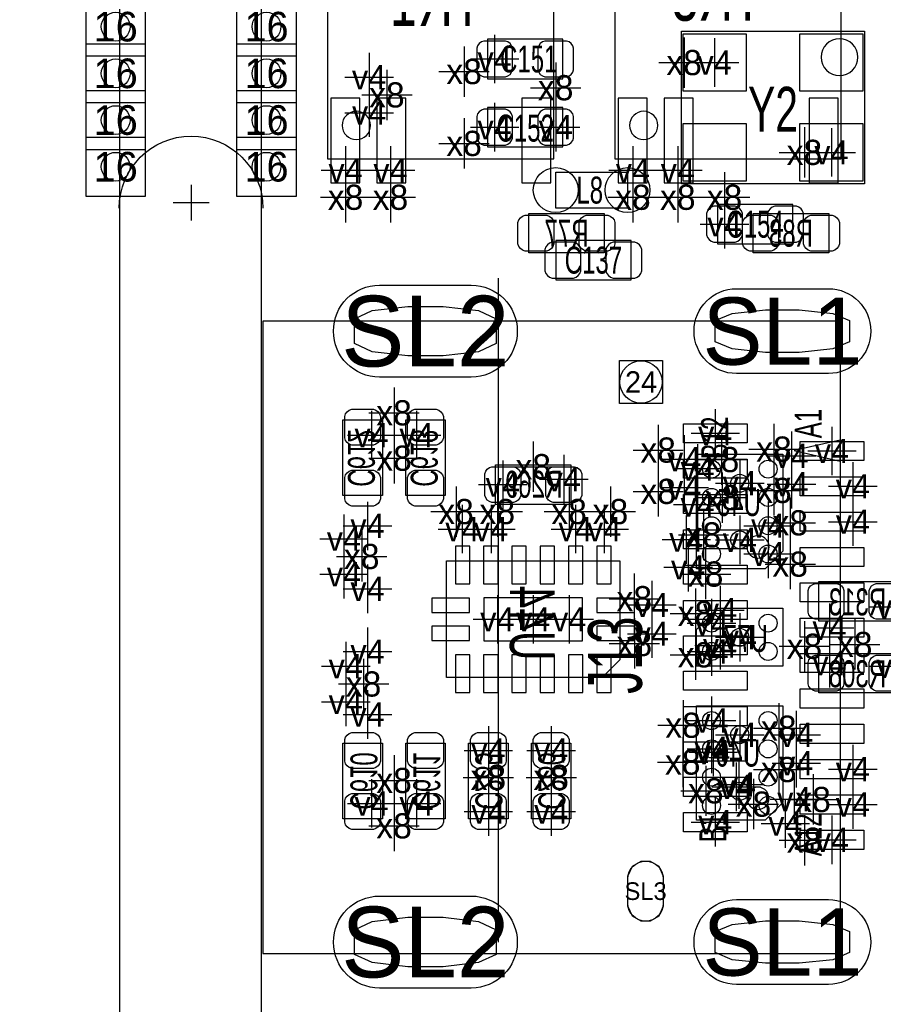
# Model space of a CAD drawing. Extents: x -36 to 384, y -28 to 269.
# Tile 29 of 53: x -3 to 9, y 54 to 68. Entities that reach past the tile are written whole.
import ezdxf
from ezdxf.enums import TextEntityAlignment as Align

# ---------------------------------------------------------------- set-up
doc = ezdxf.new("R2010")
doc.units = 0
for name, color, linetype in [('BG_OUTLINE', 7, 'CONTINUOUS'), ('BG_PANEL', 7, 'CONTINUOUS'), ('MA_NCLEGEND-1-16', 7, 'CONTINUOUS'), ('MA_NCLEGEND-1-2', 7, 'CONTINUOUS'), ('MA_NCLEGEND-14-15', 7, 'CONTINUOUS'), ('MA_NCLEGEND-15-16', 7, 'CONTINUOUS'), ('MA_NCLEGEND-2-3', 7, 'CONTINUOUS'), ('MA_NCLEGEND-3-14', 7, 'CONTINUOUS'), ('PG_ASSEMBLY_BOTTOM', 7, 'CONTINUOUS'), ('PG_ASSEMBLY_TOP', 7, 'CONTINUOUS'), ('PIN_BOTTOM', 7, 'CONTINUOUS'), ('PIN_TOP', 7, 'CONTINUOUS'), ('RD_ASSEMBLY_BOTTOM', 7, 'CONTINUOUS'), ('RD_ASSEMBLY_TOP', 7, 'CONTINUOUS')]:
    doc.layers.add(name, color=color, linetype=linetype)

# ---------------------------------------------------------------- blocks, each defined once
blk = doc.blocks.new('FIGURE_CROSS')
for points in [[(0, 0.5), (0, -0.5)], [(-0.5, 0), (0.5, 0)]]:
    blk.add_lwpolyline(points)
blk = doc.blocks.new('FIGURE_SQUARE')
blk.add_lwpolyline([(-0.5, -0.5), (-0.5, 0.5), (0.5, 0.5), (0.5, -0.5)], close=True)
blk = doc.blocks.new('FIGURE_OBLONG')
blk.add_lwpolyline([(-0.5, -0.125), (-0.5, 0.125), (-0.416, 0.375), (-0.25, 0.5), (0.25, 0.5), (0.416, 0.375), (0.5, 0.125), (0.5, -0.125), (0.416, -0.375), (0.25, -0.5), (-0.25, -0.5), (-0.416, -0.375)], close=True)

msp = doc.modelspace()

# ---------------------------------------------------------------- linework, layer by layer
at = {"layer": 'BG_OUTLINE'}
msp.add_lwpolyline([(50.000002, 0), (50.000002, 79.999992), (0, 79.999992), (0, 0)], close=True, dxfattribs=at)
at = {"layer": 'BG_PANEL'}
msp.add_lwpolyline([(-1.999996, 0), (-1.999996, 161.994596), (-10.003942, 161.994596), (-10.003942, 0)], close=True, dxfattribs=at)
msp.add_lwpolyline([(-2.0066, 65.1256, -1), (0.0254, 65.1256)], format="xyb", dxfattribs=at)
msp.add_lwpolyline([(-2.0066, 65.1256, -1), (0.0254, 65.1256)], format="xyb", dxfattribs=at)
for points in [[(-0.9906, 65.4558), (-0.9906, 64.9478)], [(-0.9906, 65.4558), (-0.9906, 64.9478)], [(-1.2446, 65.2018), (-0.7366, 65.2018)], [(-1.2446, 65.2018), (-0.7366, 65.2018)]]:
    msp.add_lwpolyline(points, dxfattribs=at)
at = {"layer": 'PG_ASSEMBLY_BOTTOM'}
for points in [[(0.940079, 65.822093), (4.139997, 65.822093), (4.139997, 70.321907), (0.940079, 70.321907), (0.940079, 65.822093)], [(5.004079, 65.822093), (8.203997, 65.822093), (8.203997, 70.321907), (5.004079, 70.321907), (5.004079, 65.822093)], [(6.158992, 60.022994), (6.158992, 61.642981), (7.379208, 61.642981), (7.379208, 60.272981), (7.128993, 60.022994), (6.158992, 60.022994)], [(2.623058, 58.484008), (2.623058, 60.133992), (5.073142, 60.133992), (5.073142, 58.733944), (4.823206, 58.484008), (2.623058, 58.484008)], [(7.379208, 59.464981), (7.379208, 58.645095), (6.158992, 58.645095), (6.158992, 59.164982), (6.459195, 59.464981), (7.379208, 59.464981)], [(6.158992, 56.466994), (6.158992, 58.086981), (7.379208, 58.086981), (7.379208, 56.716981), (7.128993, 56.466994), (6.158992, 56.466994)]]:
    msp.add_lwpolyline(points, dxfattribs=at)
for points in [[(1.546123, 66.294, 1), (1.146327, 66.294, 1), (1.546123, 66.294)], [(5.610123, 66.294, 1), (5.210327, 66.294, 1), (5.610123, 66.294)], [(7.182891, 60.333534, 1.000023), (6.867906, 60.333509, 0.999977), (7.182891, 60.333534)], [(7.182587, 56.777534, 1.000024), (6.868211, 56.777509, 0.999976), (7.182587, 56.777534)]]:
    msp.add_lwpolyline(points, format="xyb", dxfattribs=at)
for points in [[(3.7846, 65.0494), (4.8514, 65.0494), (4.8514, 64.4906), (3.7846, 64.4906)], [(8.0264, 64.4906), (6.9596, 64.4906), (6.9596, 65.0494), (8.0264, 65.0494)], [(1.7145, 62.1284), (1.7145, 61.0616), (1.1557, 61.0616), (1.1557, 62.1284)], [(2.6035, 62.1284), (2.6035, 61.0616), (2.0447, 61.0616), (2.0447, 62.1284)], [(4.3815, 60.9346), (3.3147, 60.9346), (3.3147, 61.4934), (4.3815, 61.4934)], [(7.8867, 59.8424), (8.9535, 59.8424), (8.9535, 59.2836), (7.8867, 59.2836)], [(7.8867, 58.8264), (8.9535, 58.8264), (8.9535, 58.2676), (7.8867, 58.2676)], [(1.1557, 56.4896), (1.1557, 57.5564), (1.7145, 57.5564), (1.7145, 56.4896)], [(2.0447, 56.4896), (2.0447, 57.5564), (2.6035, 57.5564), (2.6035, 56.4896)], [(3.4925, 57.5564), (3.4925, 56.4896), (2.9337, 56.4896), (2.9337, 57.5564)], [(4.3815, 57.5564), (4.3815, 56.4896), (3.8227, 56.4896), (3.8227, 57.5564)]]:
    msp.add_lwpolyline(points, close=True, dxfattribs=at)
at = {"layer": 'PG_ASSEMBLY_TOP'}
for points in [[(8.5344, 65.4685), (5.9436, 65.4685), (5.9436, 67.6275), (8.5344, 67.6275), (8.5344, 65.4685)], [(4.1656, 65.6336), (5.1816, 65.6336), (5.1816, 65.1256), (4.1656, 65.1256), (4.1656, 65.6336)], [(3.352013, 64.135), (3.352013, 54.744899)], [(8.187207, 61.844987), (7.537196, 61.695076)], [(8.187207, 61.544987), (8.187207, 61.844987)], [(7.537196, 61.695076), (8.187207, 61.544987)]]:
    msp.add_lwpolyline(points, dxfattribs=at)
for points in [[(4.2672, 67.5132), (3.2004, 67.5132), (3.2004, 66.9544), (4.2672, 66.9544)], [(4.2672, 66.548), (3.2004, 66.548), (3.2004, 65.9892), (4.2672, 65.9892)], [(7.5184, 65.1764), (6.4516, 65.1764), (6.4516, 64.6176), (7.5184, 64.6176)], [(5.2324, 64.6684), (4.1656, 64.6684), (4.1656, 64.1096), (5.2324, 64.1096)], [(0.022098, 63.524892), (0.022098, 54.585083), (8.192008, 54.585083), (8.192008, 63.524892)]]:
    msp.add_lwpolyline(points, close=True, dxfattribs=at)
msp.add_lwpolyline([(8.437931, 67.2592, 1), (7.91972, 67.2592, 1), (8.437931, 67.2592)], format="xyb", dxfattribs=at)
at = {"layer": 'PIN_BOTTOM'}
for points in [[(0.984987, 65.481962), (1.394993, 65.481962), (1.394993, 66.681858), (0.984987, 66.681858)], [(1.634998, 65.481962), (2.045005, 65.481962), (2.045005, 66.681858), (1.634998, 66.681858)], [(3.685007, 65.481962), (4.095013, 65.481962), (4.095013, 66.681858), (3.685007, 66.681858)], [(5.048987, 65.481962), (5.458993, 65.481962), (5.458993, 66.681858), (5.048987, 66.681858)], [(5.698998, 65.481962), (6.109005, 65.481962), (6.109005, 66.681858), (5.698998, 66.681858)], [(7.749007, 65.481962), (8.159013, 65.481962), (8.159013, 66.681858), (7.749007, 66.681858)], [(2.746502, 59.809126), (2.949702, 59.809126), (2.949702, 60.342526), (2.746502, 60.342526)], [(3.146552, 59.809126), (3.349752, 59.809126), (3.349752, 60.342526), (3.146552, 60.342526)], [(3.546602, 59.809126), (3.749802, 59.809126), (3.749802, 60.342526), (3.546602, 60.342526)], [(3.946398, 59.809126), (4.149598, 59.809126), (4.149598, 60.342526), (3.946398, 60.342526)], [(4.346448, 59.809126), (4.549648, 59.809126), (4.549648, 60.342526), (4.346448, 60.342526)], [(4.746498, 59.809126), (4.949698, 59.809126), (4.949698, 60.342526), (4.746498, 60.342526)], [(2.414778, 59.610498), (2.414778, 59.407298), (2.948178, 59.407298), (2.948178, 59.610498)], [(3.1496, 59.0042), (4.5466, 59.0042), (4.5466, 59.6138), (3.1496, 59.6138)], [(4.748022, 59.610498), (4.748022, 59.407298), (5.281422, 59.407298), (5.281422, 59.610498)], [(2.414778, 59.210702), (2.414778, 59.007502), (2.948178, 59.007502), (2.948178, 59.210702)], [(4.748022, 59.210702), (4.748022, 59.007502), (5.281422, 59.007502), (5.281422, 59.210702)], [(2.746502, 58.275474), (2.949702, 58.275474), (2.949702, 58.808874), (2.746502, 58.808874)], [(3.146552, 58.275474), (3.349752, 58.275474), (3.349752, 58.808874), (3.146552, 58.808874)], [(3.546602, 58.275474), (3.749802, 58.275474), (3.749802, 58.808874), (3.546602, 58.808874)], [(3.946398, 58.275474), (4.149598, 58.275474), (4.149598, 58.808874), (3.946398, 58.808874)], [(4.346448, 58.275474), (4.549648, 58.275474), (4.549648, 58.808874), (4.346448, 58.808874)], [(4.746498, 58.275474), (4.949698, 58.275474), (4.949698, 58.808874), (4.746498, 58.808874)]]:
    msp.add_lwpolyline(points, close=True, dxfattribs=at)
for points in [[(3.7338, 65.024), (4.0386, 65.024, -0.294587), (4.1402, 64.9224), (4.1402, 64.6176, -0.294587), (4.0386, 64.516), (3.7338, 64.516, -0.294587), (3.6322, 64.6176), (3.6322, 64.9224, -0.294587)], [(4.5974, 65.024), (4.9022, 65.024, -0.294587), (5.0038, 64.9224), (5.0038, 64.6176, -0.294587), (4.9022, 64.516), (4.5974, 64.516, -0.294587), (4.4958, 64.6176), (4.4958, 64.9224, -0.294587)], [(7.2136, 64.516), (6.9088, 64.516, -0.294587), (6.8072, 64.6176), (6.8072, 64.9224, -0.294587), (6.9088, 65.024), (7.2136, 65.024, -0.294587), (7.3152, 64.9224), (7.3152, 64.6176, -0.294587)], [(8.0772, 64.516), (7.7724, 64.516, -0.294587), (7.6708, 64.6176), (7.6708, 64.9224, -0.294587), (7.7724, 65.024), (8.0772, 65.024, -0.294587), (8.1788, 64.9224), (8.1788, 64.6176, -0.294587)], [(2.972041, 62.734914), (1.672145, 62.734914, -1), (1.672145, 64.034911), (2.972041, 64.034911, -1)], [(8.022196, 62.784965), (6.721996, 62.784965, -1), (6.721996, 63.984861), (8.022196, 63.984861, -1)], [(1.6891, 62.1792), (1.6891, 61.8744, -0.294587), (1.5875, 61.7728), (1.2827, 61.7728, -0.294587), (1.1811, 61.8744), (1.1811, 62.1792, -0.294587), (1.2827, 62.2808), (1.5875, 62.2808, -0.294587)], [(2.5781, 62.1792), (2.5781, 61.8744, -0.294587), (2.4765, 61.7728), (2.1717, 61.7728, -0.294587), (2.0701, 61.8744), (2.0701, 62.1792, -0.294587), (2.1717, 62.2808), (2.4765, 62.2808, -0.294587)], [(1.6891, 61.3156), (1.6891, 61.0108, -0.294587), (1.5875, 60.9092), (1.2827, 60.9092, -0.294587), (1.1811, 61.0108), (1.1811, 61.3156, -0.294587), (1.2827, 61.4172), (1.5875, 61.4172, -0.294587)], [(2.5781, 61.3156), (2.5781, 61.0108, -0.294587), (2.4765, 60.9092), (2.1717, 60.9092, -0.294587), (2.0701, 61.0108), (2.0701, 61.3156, -0.294587), (2.1717, 61.4172), (2.4765, 61.4172, -0.294587)], [(3.5687, 60.96), (3.2639, 60.96, -0.294587), (3.1623, 61.0616), (3.1623, 61.3664, -0.294587), (3.2639, 61.468), (3.5687, 61.468, -0.294587), (3.6703, 61.3664), (3.6703, 61.0616, -0.294587)], [(4.4323, 60.96), (4.1275, 60.96, -0.294587), (4.0259, 61.0616), (4.0259, 61.3664, -0.294587), (4.1275, 61.468), (4.4323, 61.468, -0.294587), (4.5339, 61.3664), (4.5339, 61.0616, -0.294587)], [(7.8359, 59.817), (8.1407, 59.817, -0.294587), (8.2423, 59.7154), (8.2423, 59.4106, -0.294587), (8.1407, 59.309), (7.8359, 59.309, -0.294587), (7.7343, 59.4106), (7.7343, 59.7154, -0.294587)], [(8.6995, 59.817), (9.0043, 59.817, -0.294587), (9.1059, 59.7154), (9.1059, 59.4106, -0.294587), (9.0043, 59.309), (8.6995, 59.309, -0.294587), (8.5979, 59.4106), (8.5979, 59.7154, -0.294587)], [(7.8359, 58.801), (8.1407, 58.801, -0.294587), (8.2423, 58.6994), (8.2423, 58.3946, -0.294587), (8.1407, 58.293), (7.8359, 58.293, -0.294587), (7.7343, 58.3946), (7.7343, 58.6994, -0.294587)], [(8.6995, 58.801), (9.0043, 58.801, -0.294587), (9.1059, 58.6994), (9.1059, 58.3946, -0.294587), (9.0043, 58.293), (8.6995, 58.293, -0.294587), (8.5979, 58.3946), (8.5979, 58.6994, -0.294587)], [(1.1811, 57.3024), (1.1811, 57.6072, -0.294587), (1.2827, 57.7088), (1.5875, 57.7088, -0.294587), (1.6891, 57.6072), (1.6891, 57.3024, -0.294587), (1.5875, 57.2008), (1.2827, 57.2008, -0.294587)], [(2.0701, 57.3024), (2.0701, 57.6072, -0.294587), (2.1717, 57.7088), (2.4765, 57.7088, -0.294587), (2.5781, 57.6072), (2.5781, 57.3024, -0.294587), (2.4765, 57.2008), (2.1717, 57.2008, -0.294587)], [(3.4671, 57.6072), (3.4671, 57.3024, -0.294587), (3.3655, 57.2008), (3.0607, 57.2008, -0.294587), (2.9591, 57.3024), (2.9591, 57.6072, -0.294587), (3.0607, 57.7088), (3.3655, 57.7088, -0.294587)], [(4.3561, 57.6072), (4.3561, 57.3024, -0.294587), (4.2545, 57.2008), (3.9497, 57.2008, -0.294587), (3.8481, 57.3024), (3.8481, 57.6072, -0.294587), (3.9497, 57.7088), (4.2545, 57.7088, -0.294587)], [(1.1811, 56.4388), (1.1811, 56.7436, -0.294587), (1.2827, 56.8452), (1.5875, 56.8452, -0.294587), (1.6891, 56.7436), (1.6891, 56.4388, -0.294587), (1.5875, 56.3372), (1.2827, 56.3372, -0.294587)], [(2.0701, 56.4388), (2.0701, 56.7436, -0.294587), (2.1717, 56.8452), (2.4765, 56.8452, -0.294587), (2.5781, 56.7436), (2.5781, 56.4388, -0.294587), (2.4765, 56.3372), (2.1717, 56.3372, -0.294587)], [(3.4671, 56.7436), (3.4671, 56.4388, -0.294587), (3.3655, 56.3372), (3.0607, 56.3372, -0.294587), (2.9591, 56.4388), (2.9591, 56.7436, -0.294587), (3.0607, 56.8452), (3.3655, 56.8452, -0.294587)], [(4.3561, 56.7436), (4.3561, 56.4388, -0.294587), (4.2545, 56.3372), (3.9497, 56.3372, -0.294587), (3.8481, 56.4388), (3.8481, 56.7436, -0.294587), (3.9497, 56.8452), (4.2545, 56.8452, -0.294587)], [(5.187048, 55.290085), (5.187048, 55.639894, -1), (5.687149, 55.639894), (5.687149, 55.290085, -1)], [(2.972041, 54.094901), (1.672145, 54.094901, -1), (1.672145, 55.394898), (2.972041, 55.394898, -1)], [(8.022196, 54.144951), (6.721996, 54.144951, -1), (6.721996, 55.344847), (8.022196, 55.344847, -1)]]:
    msp.add_lwpolyline(points, format="xyb", close=True, dxfattribs=at)
for centre, radius in [((-2.0574, 67.691), 0.2032), ((0.0762, 67.691), 0.2032), ((-2.0574, 67.0306), 0.2032), ((0.0762, 67.0306), 0.2032), ((-2.0574, 66.3702), 0.2032), ((0.0762, 66.3702), 0.2032), ((-2.0574, 65.7098), 0.2032), ((0.0762, 65.7098), 0.2032), ((5.3721, 62.665102), 0.299949), ((6.369101, 61.432897), 0.127), ((7.169099, 61.432897), 0.127), ((6.7691, 61.232999), 0.127), ((6.369101, 61.032898), 0.127), ((7.169099, 61.032898), 0.127), ((6.369101, 60.633102), 0.127), ((7.169099, 60.633102), 0.127), ((6.7691, 60.433001), 0.127), ((6.369101, 60.233103), 0.127), ((7.169099, 60.233103), 0.127), ((6.369101, 59.254898), 0.127), ((7.169099, 59.254898), 0.127), ((6.7691, 59.055), 0.127), ((6.369101, 58.855102), 0.127), ((7.169099, 58.855102), 0.127), ((6.369101, 57.876897), 0.127), ((7.169099, 57.876897), 0.127), ((6.7691, 57.676999), 0.127), ((6.369101, 57.476898), 0.127), ((7.169099, 57.476898), 0.127), ((6.369101, 57.077102), 0.127), ((7.169099, 57.077102), 0.127), ((6.7691, 56.877001), 0.127), ((6.369101, 56.677103), 0.127), ((7.169099, 56.677103), 0.127)]:
    msp.add_circle(centre, radius, dxfattribs=at)
at = {"layer": 'PIN_TOP'}
for points in [[(6.858, 67.5894), (6.858, 66.7766), (5.969, 66.7766), (5.969, 67.5894)], [(8.509, 67.5894), (8.509, 66.7766), (7.62, 66.7766), (7.62, 67.5894)], [(6.858, 66.3194), (6.858, 65.5066), (5.969, 65.5066), (5.969, 66.3194)], [(8.509, 66.3194), (8.509, 65.5066), (7.62, 65.5066), (7.62, 66.3194)], [(5.972162, 62.074908), (6.872059, 62.074908), (6.872059, 61.804906), (5.972162, 61.804906)], [(7.622146, 61.824997), (8.522043, 61.824997), (8.522043, 61.554995), (7.622146, 61.554995)], [(5.972162, 61.575112), (6.872059, 61.575112), (6.872059, 61.30511), (5.972162, 61.30511)], [(7.622146, 61.3251), (8.522043, 61.3251), (8.522043, 61.055098), (7.622146, 61.055098)], [(5.972162, 61.07491), (6.872059, 61.07491), (6.872059, 60.804908), (5.972162, 60.804908)], [(7.622146, 60.824999), (8.522043, 60.824999), (8.522043, 60.554997), (7.622146, 60.554997)], [(5.972162, 60.575088), (6.872059, 60.575088), (6.872059, 60.305086), (5.972162, 60.305086)], [(7.622146, 60.325102), (8.522043, 60.325102), (8.522043, 60.0551), (7.622146, 60.0551)], [(5.972162, 60.074912), (6.872059, 60.074912), (6.872059, 59.80491), (5.972162, 59.80491)], [(7.622146, 59.825001), (8.522043, 59.825001), (8.522043, 59.554999), (7.622146, 59.554999)], [(5.972162, 59.57509), (6.872059, 59.57509), (6.872059, 59.305088), (5.972162, 59.305088)], [(7.622146, 59.3249), (8.522043, 59.3249), (8.522043, 59.054898), (7.622146, 59.054898)], [(5.972162, 59.074914), (6.872059, 59.074914), (6.872059, 58.804912), (5.972162, 58.804912)], [(7.622146, 58.825003), (8.522043, 58.825003), (8.522043, 58.555001), (7.622146, 58.555001)], [(5.972162, 58.575092), (6.872059, 58.575092), (6.872059, 58.30509), (5.972162, 58.30509)], [(7.622146, 58.324902), (8.522043, 58.324902), (8.522043, 58.0549), (7.622146, 58.0549)], [(5.972162, 58.07489), (6.872059, 58.07489), (6.872059, 57.804888), (5.972162, 57.804888)], [(7.622146, 57.825005), (8.522043, 57.825005), (8.522043, 57.555003), (7.622146, 57.555003)], [(5.972162, 57.575094), (6.872059, 57.575094), (6.872059, 57.305092), (5.972162, 57.305092)], [(7.622146, 57.324904), (8.522043, 57.324904), (8.522043, 57.054902), (7.622146, 57.054902)], [(5.972162, 57.074892), (6.872059, 57.074892), (6.872059, 56.80489), (5.972162, 56.80489)], [(7.622146, 56.825007), (8.522043, 56.825007), (8.522043, 56.555005), (7.622146, 56.555005)], [(5.972162, 56.575096), (6.872059, 56.575096), (6.872059, 56.305094), (5.972162, 56.305094)], [(7.622146, 56.324906), (8.522043, 56.324906), (8.522043, 56.054904), (7.622146, 56.054904)]]:
    msp.add_lwpolyline(points, close=True, dxfattribs=at)
for points in [[(3.4544, 67.4878), (3.1496, 67.4878, 0.294587), (3.048, 67.3862), (3.048, 67.0814, 0.294587), (3.1496, 66.9798), (3.4544, 66.9798, 0.294587), (3.556, 67.0814), (3.556, 67.3862, 0.294587)], [(4.318, 67.4878), (4.0132, 67.4878, 0.294587), (3.9116, 67.3862), (3.9116, 67.0814, 0.294587), (4.0132, 66.9798), (4.318, 66.9798, 0.294587), (4.4196, 67.0814), (4.4196, 67.3862, 0.294587)], [(3.4544, 66.5226), (3.1496, 66.5226, 0.294587), (3.048, 66.421), (3.048, 66.1162, 0.294587), (3.1496, 66.0146), (3.4544, 66.0146, 0.294587), (3.556, 66.1162), (3.556, 66.421, 0.294587)], [(4.318, 66.5226), (4.0132, 66.5226, 0.294587), (3.9116, 66.421), (3.9116, 66.1162, 0.294587), (4.0132, 66.0146), (4.318, 66.0146, 0.294587), (4.4196, 66.1162), (4.4196, 66.421, 0.294587)], [(6.7056, 65.151), (6.4008, 65.151, 0.294587), (6.2992, 65.0494), (6.2992, 64.7446, 0.294587), (6.4008, 64.643), (6.7056, 64.643, 0.294587), (6.8072, 64.7446), (6.8072, 65.0494, 0.294587)], [(7.5692, 65.151), (7.2644, 65.151, 0.294587), (7.1628, 65.0494), (7.1628, 64.7446, 0.294587), (7.2644, 64.643), (7.5692, 64.643, 0.294587), (7.6708, 64.7446), (7.6708, 65.0494, 0.294587)], [(4.4196, 64.643), (4.1148, 64.643, 0.294587), (4.0132, 64.5414), (4.0132, 64.2366, 0.294587), (4.1148, 64.135), (4.4196, 64.135, 0.294587), (4.5212, 64.2366), (4.5212, 64.5414, 0.294587)], [(5.2832, 64.643), (4.9784, 64.643, 0.294587), (4.8768, 64.5414), (4.8768, 64.2366, 0.294587), (4.9784, 64.135), (5.2832, 64.135, 0.294587), (5.3848, 64.2366), (5.3848, 64.5414, 0.294587)], [(2.972041, 62.734914), (1.672145, 62.734914, -1), (1.672145, 64.034911), (2.972041, 64.034911, -1)], [(8.022196, 62.784965), (6.721996, 62.784965, -1), (6.721996, 63.984861), (8.022196, 63.984861, -1)], [(5.187048, 55.290085), (5.187048, 55.639894, -1), (5.687149, 55.639894), (5.687149, 55.290085, -1)], [(2.972041, 54.094901), (1.672145, 54.094901, -1), (1.672145, 55.394898), (2.972041, 55.394898, -1)], [(8.022196, 54.144951), (6.721996, 54.144951, -1), (6.721996, 55.344847), (8.022196, 55.344847, -1)]]:
    msp.add_lwpolyline(points, format="xyb", close=True, dxfattribs=at)
for centre, radius in [((-2.0574, 67.691), 0.2032), ((0.0762, 67.691), 0.2032), ((-2.0574, 67.0306), 0.2032), ((0.0762, 67.0306), 0.2032), ((-2.0574, 66.3702), 0.2032), ((0.0762, 66.3702), 0.2032), ((-2.0574, 65.7098), 0.2032), ((0.0762, 65.7098), 0.2032), ((4.1656, 65.3796), 0.3175), ((5.1816, 65.3796), 0.3175), ((5.3721, 62.665102), 0.299949)]:
    msp.add_circle(centre, radius, dxfattribs=at)

# ---------------------------------------------------------------- block references
at = {"layer": 'MA_NCLEGEND-1-16'}
for p, xscale, yscale in [((-2.0574, 67.691), 0.8382, 0.8382), ((0.0762, 67.691), 0.8382, 0.8382), ((-2.0574, 67.0306), 0.8382, 0.8382), ((0.0762, 67.0306), 0.8382, 0.8382), ((-2.0574, 66.3702), 0.8382, 0.8382), ((0.0762, 66.3702), 0.8382, 0.8382), ((-2.0574, 65.7098), 0.8382, 0.8382), ((0.0762, 65.7098), 0.8382, 0.8382), ((5.3721, 62.665102), 0.6096, 0.6096)]:
    msp.add_blockref('FIGURE_SQUARE', p, dxfattribs=dict(at, xscale=xscale, yscale=yscale))
at = {"layer": 'MA_NCLEGEND-1-16', "rotation": 270}
for p, xscale, yscale in [((2.322093, 63.384913), 0.699999, 1.999996), ((7.372096, 63.384913), 0.599897, 1.899895), ((5.437099, 55.464989), 0.849909, 0.500101), ((2.322093, 54.744899), 0.699999, 1.999996), ((7.372096, 54.744899), 0.599897, 1.899895)]:
    msp.add_blockref('FIGURE_OBLONG', p, dxfattribs=dict(at, xscale=xscale, yscale=yscale))
at = {"layer": 'MA_NCLEGEND-1-2', "xscale": 0.6858, "yscale": 0.6858}
for p in [(3.302, 67.2338), (6.4135, 67.183), (1.526565, 66.977235), (3.302, 66.2686), (4.1656, 66.2686), (8.0645, 65.913), (6.5532, 64.897), (6.422111, 61.939983), (8.072095, 61.689996), (6.1722, 61.4426), (8.368309, 61.190175), (6.1722, 60.9346), (8.368309, 60.689998), (6.4897, 59.440089), (8.038109, 59.190179), (6.4897, 58.939989), (8.038109, 58.689977), (6.393205, 57.431991), (8.368309, 57.190183), (6.7183, 56.939993), (8.368309, 56.689981), (6.422111, 56.440095), (8.072095, 56.18988)]:
    msp.add_blockref('FIGURE_CROSS', p, dxfattribs=at)
at = {"layer": 'MA_NCLEGEND-14-15', "xscale": 0.6858, "yscale": 0.6858}
for p in [(1.526565, 66.474365), (1.1938, 65.659), (1.8288, 65.659), (5.2578, 65.659), (5.8928, 65.659), (1.5621, 61.9125), (2.1971, 61.9125), (5.982691, 61.572877), (7.499604, 61.621187), (4.2799, 61.2902), (7.499604, 61.221087), (5.982691, 61.172877), (1.504391, 60.6298), (2.8448, 60.585579), (3.2512, 60.585579), (4.444695, 60.585579), (4.851095, 60.585579), (7.169201, 60.633077), (6.012891, 60.435795), (7.169201, 60.233077), (6.038596, 60.044889), (1.170965, 59.946565), (1.504391, 59.7408), (5.5245, 59.5122), (8.9408, 59.4868), (6.368999, 59.254898), (5.5245, 59.1058), (1.504391, 58.8518), (6.368999, 58.855077), (8.9408, 58.6486), (1.196365, 58.143165), (1.504391, 57.9628), (6.368999, 57.876999), (7.568209, 57.673977), (3.2131, 57.4548), (4.1021, 57.4548), (6.368999, 57.476898), (7.568209, 57.273977), (7.540193, 56.764479), (1.5621, 56.7055), (2.1971, 56.7055), (7.41299, 56.42229)]:
    msp.add_blockref('FIGURE_CROSS', p, dxfattribs=at)
at = {"layer": 'MA_NCLEGEND-15-16', "xscale": 0.6858, "yscale": 0.6858}
for p in [(1.1938, 65.659), (1.8288, 65.659), (5.2578, 65.659), (5.8928, 65.659), (1.5621, 61.9125), (2.1971, 61.9125), (5.982691, 61.572877), (7.499604, 61.621187), (3.4163, 61.214), (4.2799, 61.2902), (6.7691, 61.233075), (7.499604, 61.221087), (5.982691, 61.172877), (2.8448, 60.585579), (3.2512, 60.585579), (4.444695, 60.585579), (4.851095, 60.585579), (7.169201, 60.633077), (6.012891, 60.435795), (6.7691, 60.432975), (7.169201, 60.233077), (6.038596, 60.044889), (5.5245, 59.5122), (8.9408, 59.4868), (3.3401, 59.309), (3.8481, 59.309), (4.3561, 59.309), (6.368999, 59.254898), (5.5245, 59.1058), (6.7691, 59.055), (6.368999, 58.855077), (8.9408, 58.6486), (6.368999, 57.876999), (6.7691, 57.677075), (7.568209, 57.673977), (3.2131, 57.4548), (4.1021, 57.4548), (6.368999, 57.476898), (7.568209, 57.273977), (6.7564, 56.9722), (7.540193, 56.764479), (1.5621, 56.7055), (2.1971, 56.7055), (3.2131, 56.5912), (4.1021, 56.5912), (7.41299, 56.42229)]:
    msp.add_blockref('FIGURE_CROSS', p, dxfattribs=at)
at = {"layer": 'MA_NCLEGEND-2-3', "xscale": 0.6858, "yscale": 0.6858}
for p in [(3.302, 67.2338), (6.4135, 67.183), (1.526565, 66.977235), (3.302, 66.2686), (4.1656, 66.2686), (8.0645, 65.913), (6.5532, 64.897), (6.1722, 61.4426), (8.368309, 61.190175), (6.1722, 60.9346), (8.368309, 60.689998), (1.170965, 60.449435), (6.4897, 59.440089), (8.038109, 59.190179), (6.4897, 58.939989), (1.196365, 58.646035), (8.038109, 58.689977), (6.393205, 57.431991), (8.368309, 57.190183), (6.7183, 56.939993), (8.368309, 56.689981)]:
    msp.add_blockref('FIGURE_CROSS', p, dxfattribs=at)
at = {"layer": 'MA_NCLEGEND-3-14', "xscale": 0.7112, "yscale": 0.7112}
for p in [(5.9817, 67.183), (2.8702, 67.056), (4.1656, 66.8274), (1.778, 66.7258), (2.8702, 66.04), (7.6835, 65.913), (1.1938, 65.278), (1.8288, 65.278), (5.2578, 65.278), (5.8928, 65.278), (6.5532, 65.278), (1.8796, 62.23), (5.614695, 61.702975), (7.252208, 61.716488), (1.8796, 61.587888), (6.51129, 61.568381), (3.8481, 61.468), (5.614695, 61.118775), (7.252208, 61.132288), (6.520205, 61.031196), (2.7559, 60.833), (3.3401, 60.833), (4.355795, 60.833), (4.939995, 60.833), (7.482103, 60.674275), (6.255512, 60.503283), (1.4224, 60.198), (7.482103, 60.090075), (6.285992, 59.949588), (5.277104, 59.6011), (6.141999, 59.391093), (5.278603, 58.967675), (7.6835, 58.928), (8.3947, 58.9534), (6.141999, 58.806893), (1.4478, 58.3946), (5.966511, 57.811187), (7.320788, 57.769277), (5.962396, 57.290792), (7.320788, 57.185077), (1.8796, 57.030087), (3.2131, 57.0738), (4.1021, 57.0738), (6.288989, 56.8833), (7.805395, 56.76138), (6.962546, 56.695746), (1.8796, 56.388), (7.6835, 56.1848)]:
    msp.add_blockref('FIGURE_CROSS', p, dxfattribs=at)

# ---------------------------------------------------------------- texts
at = {"layer": 'MA_NCLEGEND-1-16'}
for s, height, p in [('16', 0.4191, (-2.0574, 67.691)), ('16', 0.4191, (0.0762, 67.691)), ('16', 0.4191, (-2.0574, 67.0306)), ('16', 0.4191, (0.0762, 67.0306)), ('16', 0.4191, (-2.0574, 66.3702)), ('16', 0.4191, (0.0762, 66.3702)), ('16', 0.4191, (-2.0574, 65.7098)), ('16', 0.4191, (0.0762, 65.7098)), ('SL2', 0.999998, (2.322093, 63.384913)), ('SL1', 0.949947, (7.372096, 63.384913)), ('24', 0.3048, (5.3721, 62.665102)), ('SL3', 0.25005, (5.437099, 55.464989)), ('SL2', 0.999998, (2.322093, 54.744899)), ('SL1', 0.949947, (7.372096, 54.744899))]:
    msp.add_text(s, height=height, dxfattribs=at).set_placement(p, align=Align.MIDDLE_CENTER)
at = {"layer": 'MA_NCLEGEND-1-2'}
for p in [(3.302, 67.2338), (6.4135, 67.183), (1.526565, 66.977235), (3.302, 66.2686), (4.1656, 66.2686), (8.0645, 65.913), (6.5532, 64.897), (6.422111, 61.939983), (8.072095, 61.689996), (6.1722, 61.4426), (8.368309, 61.190175), (6.1722, 60.9346), (8.368309, 60.689998), (6.4897, 59.440089), (8.038109, 59.190179), (6.4897, 58.939989), (8.038109, 58.689977), (6.393205, 57.431991), (8.368309, 57.190183), (6.7183, 56.939993), (8.368309, 56.689981), (6.422111, 56.440095), (8.072095, 56.18988)]:
    msp.add_text('v4', height=0.3429, dxfattribs=at).set_placement(p, align=Align.MIDDLE_CENTER)
at = {"layer": 'MA_NCLEGEND-14-15'}
for p in [(1.526565, 66.474365), (1.1938, 65.659), (1.8288, 65.659), (5.2578, 65.659), (5.8928, 65.659), (1.5621, 61.9125), (2.1971, 61.9125), (5.982691, 61.572877), (7.499604, 61.621187), (4.2799, 61.2902), (5.982691, 61.172877), (7.499604, 61.221087), (1.504391, 60.6298), (2.8448, 60.585579), (3.2512, 60.585579), (4.444695, 60.585579), (4.851095, 60.585579), (7.169201, 60.633077), (6.012891, 60.435795), (7.169201, 60.233077), (6.038596, 60.044889), (1.170965, 59.946565), (1.504391, 59.7408), (5.5245, 59.5122), (8.9408, 59.4868), (6.368999, 59.254898), (5.5245, 59.1058), (1.504391, 58.8518), (6.368999, 58.855077), (8.9408, 58.6486), (1.196365, 58.143165), (1.504391, 57.9628), (6.368999, 57.876999), (7.568209, 57.673977), (3.2131, 57.4548), (4.1021, 57.4548), (6.368999, 57.476898), (7.568209, 57.273977), (1.5621, 56.7055), (2.1971, 56.7055), (7.540193, 56.764479), (7.41299, 56.42229)]:
    msp.add_text('v4', height=0.3429, dxfattribs=at).set_placement(p, align=Align.MIDDLE_CENTER)
at = {"layer": 'MA_NCLEGEND-15-16'}
for p in [(1.1938, 65.659), (1.8288, 65.659), (5.2578, 65.659), (5.8928, 65.659), (1.5621, 61.9125), (2.1971, 61.9125), (5.982691, 61.572877), (7.499604, 61.621187), (4.2799, 61.2902), (3.4163, 61.214), (5.982691, 61.172877), (6.7691, 61.233075), (7.499604, 61.221087), (2.8448, 60.585579), (3.2512, 60.585579), (4.444695, 60.585579), (4.851095, 60.585579), (7.169201, 60.633077), (6.012891, 60.435795), (6.7691, 60.432975), (7.169201, 60.233077), (6.038596, 60.044889), (5.5245, 59.5122), (8.9408, 59.4868), (3.3401, 59.309), (3.8481, 59.309), (4.3561, 59.309), (6.368999, 59.254898), (5.5245, 59.1058), (6.7691, 59.055), (6.368999, 58.855077), (8.9408, 58.6486), (6.368999, 57.876999), (6.7691, 57.677075), (7.568209, 57.673977), (3.2131, 57.4548), (4.1021, 57.4548), (6.368999, 57.476898), (7.568209, 57.273977), (6.7564, 56.9722), (1.5621, 56.7055), (2.1971, 56.7055), (7.540193, 56.764479), (3.2131, 56.5912), (4.1021, 56.5912), (7.41299, 56.42229)]:
    msp.add_text('v4', height=0.3429, dxfattribs=at).set_placement(p, align=Align.MIDDLE_CENTER)
at = {"layer": 'MA_NCLEGEND-2-3'}
for p in [(3.302, 67.2338), (6.4135, 67.183), (1.526565, 66.977235), (3.302, 66.2686), (4.1656, 66.2686), (8.0645, 65.913), (6.5532, 64.897), (6.1722, 61.4426), (8.368309, 61.190175), (6.1722, 60.9346), (8.368309, 60.689998), (1.170965, 60.449435), (6.4897, 59.440089), (8.038109, 59.190179), (6.4897, 58.939989), (1.196365, 58.646035), (8.038109, 58.689977), (6.393205, 57.431991), (8.368309, 57.190183), (6.7183, 56.939993), (8.368309, 56.689981)]:
    msp.add_text('v4', height=0.3429, dxfattribs=at).set_placement(p, align=Align.MIDDLE_CENTER)
at = {"layer": 'MA_NCLEGEND-3-14'}
for p in [(5.9817, 67.183), (2.8702, 67.056), (4.1656, 66.8274), (1.778, 66.7258), (2.8702, 66.04), (7.6835, 65.913), (1.1938, 65.278), (1.8288, 65.278), (5.2578, 65.278), (5.8928, 65.278), (6.5532, 65.278), (1.8796, 62.23), (5.614695, 61.702975), (7.252208, 61.716488), (1.8796, 61.587888), (6.51129, 61.568381), (3.8481, 61.468), (5.614695, 61.118775), (7.252208, 61.132288), (6.520205, 61.031196), (2.7559, 60.833), (3.3401, 60.833), (4.355795, 60.833), (4.939995, 60.833), (7.482103, 60.674275), (6.255512, 60.503283), (1.4224, 60.198), (7.482103, 60.090075), (6.285992, 59.949588), (5.277104, 59.6011), (6.141999, 59.391093), (5.278603, 58.967675), (7.6835, 58.928), (8.3947, 58.9534), (6.141999, 58.806893), (1.4478, 58.3946), (5.966511, 57.811187), (7.320788, 57.769277), (5.962396, 57.290792), (3.2131, 57.0738), (4.1021, 57.0738), (7.320788, 57.185077), (1.8796, 57.030087), (6.288989, 56.8833), (6.962546, 56.695746), (7.805395, 56.76138), (1.8796, 56.388), (7.6835, 56.1848)]:
    msp.add_text('x8', height=0.3556, dxfattribs=at).set_placement(p, align=Align.MIDDLE_CENTER)
at = {"layer": 'PG_ASSEMBLY_TOP', "width": 0.666667}
for s, p in [('A1', (7.9248, 62.0776)), ('B12', (6.604, 61.8744)), ('B1', (6.5786, 56.3626)), ('A12', (7.9248, 56.261))]:
    msp.add_text(s, height=0.381, rotation=90, dxfattribs=at).set_placement(p, align=Align.CENTER)
at = {"layer": 'RD_ASSEMBLY_BOTTOM', "text_generation_flag": 2, "width": 0.666667}
for s, height, p in [('TR3', 0.762, (6.44652, 67.77482)), ('TR1', 0.762, (2.48412, 67.69862)), ('R77', 0.381, (4.317848, 64.5795)), ('R83', 0.381, (7.493, 64.5795)), ('R269', 0.381, (3.85572, 61.02858)), ('U45', 0.381, (6.7564, 60.7695)), ('R313', 0.381, (8.4328, 59.364956)), ('U77', 0.381, (6.85292, 58.84672)), ('R308', 0.381, (8.4328, 58.348956)), ('U46', 0.381, (6.7437, 57.2262))]:
    msp.add_text(s, height=height, dxfattribs=at).set_placement(p, align=Align.CENTER)
at = {"layer": 'RD_ASSEMBLY_BOTTOM', "text_generation_flag": 2}
for s, height, width, p in [('C612', 0.381, 0.666667, (1.226795, 61.58992)), ('C613', 0.381, 0.666667, (2.115795, 61.58992)), ('U44', 0.635, 0.68, (3.5179, 59.2582)), ('C610', 0.381, 0.666667, (1.262405, 57.023)), ('C611', 0.381, 0.666667, (2.151405, 57.023)), ('C285', 0.381, 0.666667, (3.030195, 57.023)), ('C286', 0.381, 0.666667, (3.919195, 57.023))]:
    msp.add_text(s, height=height, rotation=270, dxfattribs=dict(at, width=width)).set_placement(p, align=Align.CENTER)
at = {"layer": 'RD_ASSEMBLY_TOP'}
for s, height, width, p in [('C151', 0.381, 0.666667, (3.7846, 67.0433)), ('Y2', 0.635, 0.68, (7.239, 66.2051)), ('C152', 0.381, 0.666667, (3.7338, 66.0654)), ('C154', 0.381, 0.666667, (6.985, 64.7065)), ('C137', 0.381, 0.666667, (4.699, 64.1985))]:
    msp.add_text(s, height=height, dxfattribs=dict(at, width=width)).set_placement(p, align=Align.CENTER)
at = {"layer": 'RD_ASSEMBLY_TOP', "width": 0.666667}
msp.add_text('L8', height=0.381, dxfattribs=at).set_placement((4.4577, 65.1891))
msp.add_text('J13', height=0.762, rotation=90, dxfattribs=at).set_placement((5.3848, 58.801), align=Align.CENTER)

doc.saveas('drawing.dxf')
